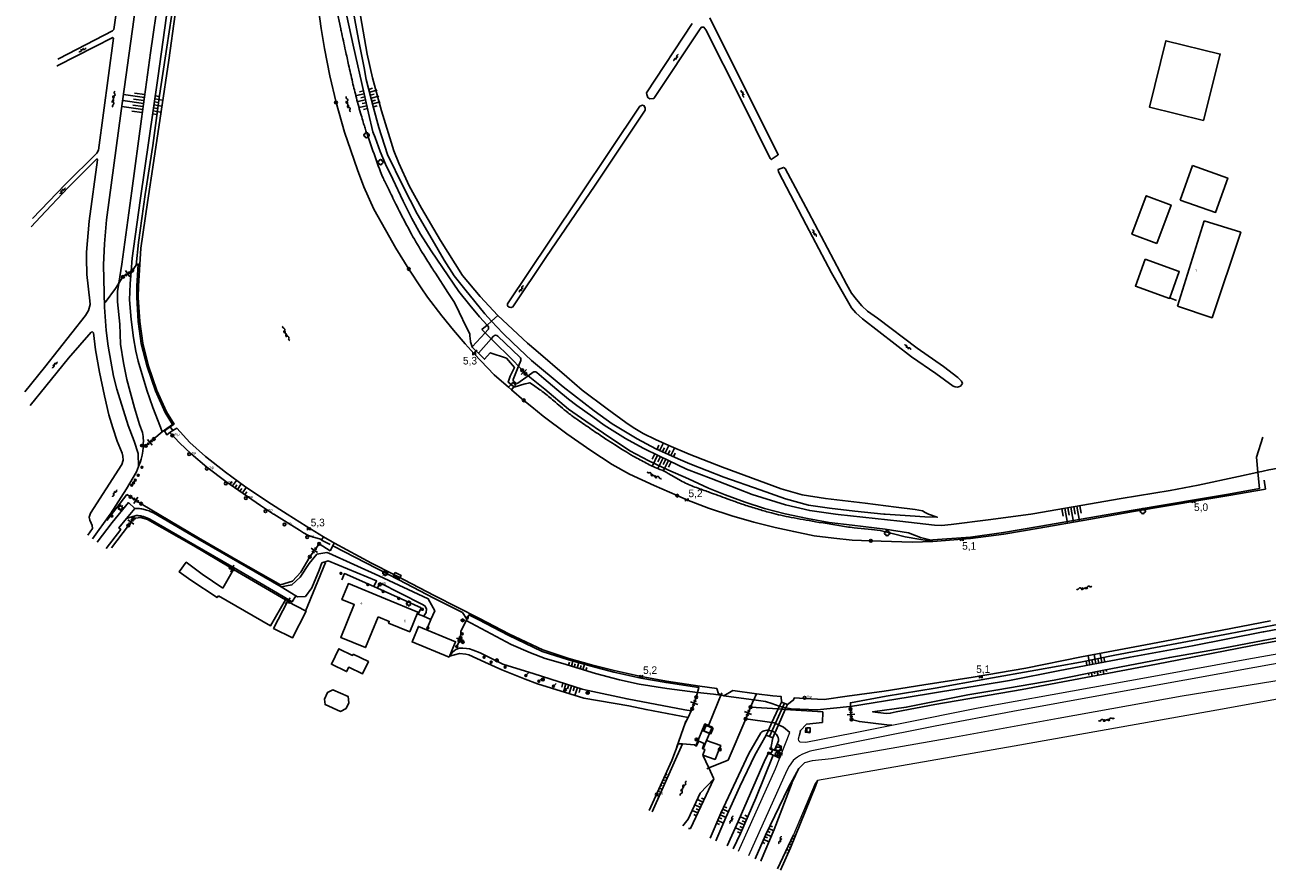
# Model space of a CAD drawing. Header units: millimetres. Extents: x 149344 to 154519, y 463794 to 476271.
# Tile 2 of 70: x 150591 to 151001, y 465882 to 466162. Entities that reach past the tile are written whole.
import ezdxf
from ezdxf.enums import TextEntityAlignment as Align

# ---------------------------------------------------------------- set-up
doc = ezdxf.new("R2010")
doc.units = ezdxf.units.MM
doc.header["$LTSCALE"] = 4
doc.layers.get('0').update_dxf_attribs({"color": 252, "linetype": 'CONTINUOUS'})
for name, color, linetype in [('Gebouw', 252, 'CONTINUOUS'), ('Huisnummer', 252, 'CONTINUOUS'), ('Kilometrering', 252, 'CONTINUOUS'), ('symbool talud', 252, 'CONTINUOUS'), ('symbool water', 252, 'CONTINUOUS'), ('Topografie', 252, 'CONTINUOUS')]:
    doc.layers.add(name, color=color, linetype=linetype)
doc.styles.add('ISO', font='ISO')
doc.styles.add('rtw_iso', font='iso-rtw.shx')

# ---------------------------------------------------------------- blocks, each defined once
blk = doc.blocks.new('talud')
for p, q in [((0, 0.75), (0.5, 0.75)), ((0, 0.5), (1, 0.5)), ((0, 0.25), (0.5, 0.25)), ((0, 0), (1, 0)), ((0, -0.25), (0.5, -0.25)), ((0, -0.5), (1, -0.5)), ((0, -0.75), (0.5, -0.75))]:
    blk.add_line(p, q)
blk = doc.blocks.new('DRHEK')
at = {"linetype": 'Continuous'}
for p, q in [((1.25, 0), (-1.25, 0)), ((-0.5, 0.7), (0.5, 0.7)), ((-0.5, -0.7), (0.5, -0.7))]:
    blk.add_line(p, q, dxfattribs=at)
blk = doc.blocks.new('water4')
at = {"linetype": 'Continuous'}
for centre, start, end in [((-0.01, 0.75), 129.7446, 230.2554), ((-0.32, 1.12), 309.7446, 50.2554), ((-0.32, 0.37), 309.7446, 50.2554), ((0.32, 0.01), 129.7446, 230.2554), ((0, 0.38), 309.7446, 50.2554), ((-0.01, -0.74), 129.7446, 230.2554), ((-0.32, -0.37), 309.7446, 50.2554), ((-0.32, -1.12), 309.7446, 50.2554), ((0, -0.37), 309.7446, 50.2554)]:
    blk.add_arc(centre, 0.244, start, end, dxfattribs=at)
blk = doc.blocks.new('struik')
at = {"linetype": 'Continuous'}
for centre, start, end in [((-0.44, 0), 91.0912, 268.9013), ((0, 0.44), 1.0233, 178.9632), ((0.44, 0), 271.6625, 88.3448), ((0, -0.45), 180.4729, 359.5406)]:
    blk.add_arc(centre, 0.45, start, end, dxfattribs=at)
blk = doc.blocks.new('water6')
at = {"linetype": 'Continuous'}
for centre, start, end in [((0.16, 1.47), 129.7446, 230.2554), ((-0.47, 2.22), 309.7446, 50.2554), ((-0.47, 0.72), 309.7446, 50.2554), ((0.49, 0), 129.7446, 230.2554), ((-0.14, 0.75), 309.7446, 50.2554), ((0.16, -1.51), 129.7446, 230.2554), ((-0.47, -0.76), 309.7446, 50.2554), ((-0.47, -2.26), 309.7446, 50.2554), ((-0.14, -0.75), 309.7446, 50.2554)]:
    blk.add_arc(centre, 0.488, start, end, dxfattribs=at)
blk = doc.blocks.new('paal')
for radius in [0.45, 0.2]:
    blk.add_circle((0, 0), radius)
blk = doc.blocks.new('lichtmast')
for p, q in [((-0.6, 0), (-1, 0)), ((-0.71, 0.71), (-0.42, 0.42)), ((0, 0.6), (0, 1)), ((0.42, 0.42), (0.71, 0.71)), ((0.6, 0), (1, 0)), ((-0.42, -0.42), (-0.71, -0.71)), ((0, -0.6), (0, -1)), ((0.42, -0.42), (0.71, -0.71))]:
    blk.add_line(p, q)
blk.add_circle((0, 0), 0.6)
blk = doc.blocks.new('peilbuis')
at = {"color": 0}
blk.add_circle((0, 0), 0.45, dxfattribs=at)
at = {"style": 'ISO'}
blk.add_attdef('PEILBUIS', (0.7, 0), '', height=0.9, dxfattribs=at)
blk = doc.blocks.new('kilometerpaal')
for p, q in [((-0.44, 0.44), (0.44, -0.44)), ((-0.44, -0.44), (-0.44, 0.44)), ((0.44, 0.44), (-0.44, -0.44)), ((0.44, -0.44), (0.44, 0.44))]:
    blk.add_line(p, q)
at = {"style": 'rtw_iso'}
blk.add_attdef('KILOMETERPAAL', (0.59, 0.87), '', height=2.5, dxfattribs=at)
blk = doc.blocks.new('meerpaal')
at = {"color": 0}
blk.add_circle((0, 0), 0.45, dxfattribs=at)
at = {"style": 'ISO'}
blk.add_attdef('MEERPAAL', (0.7, 0), '', height=0.9, dxfattribs=at)
blk = doc.blocks.new('schk')
for p, q in [((0.86, 0.56), (-0.86, 0.56)), ((-0.86, 0.56), (-0.86, -0.56)), ((0.86, -0.56), (0.86, 0.56)), ((-0.86, -0.56), (0.86, -0.56))]:
    blk.add_line(p, q)
at = {"linetype": 'Continuous', "style": 'ISO', "flags": 10}
blk.add_attdef('CAI', text='', height=0.8, dxfattribs=at).set_placement((0, 0.1), align=Align.MIDDLE_CENTER)
blk = doc.blocks.new('boom')
for radius in [0.315, 0.225, 0.135]:
    blk.add_circle((0, 0), radius)
blk = doc.blocks.new('vruchtboom')
blk.add_line((0, 0), (0.919239, 0.919239))
for radius in [0.315, 0.225, 0.135]:
    blk.add_circle((0, 0), radius)
blk = doc.blocks.new('afsluiter')
at = {"color": 0}
blk.add_circle((0, 0), 0.45, dxfattribs=at)
at = {"style": 'ISO'}
blk.add_attdef('AFSLUITER', (0.7, 0), '', height=0.9, dxfattribs=at)
blk = doc.blocks.new('grensbuis')
blk.add_line((-0.67, 0), (0.67, 0))
at = {"color": 0}
blk.add_circle((0, 0), 0.45, dxfattribs=at)

msp = doc.modelspace()

# ---------------------------------------------------------------- linework, layer by layer
at = {"layer": 'Gebouw'}
for points in [[(150980.4, 466129.98), (150985.86, 466151.9), (150967.93, 466156.3), (150962.47, 466134.38), (150980.4, 466129.98)], [(150976.73, 466115.06), (150988.35, 466110.94), (150984.35, 466099.58), (150972.7, 466103.68)], [(150972.7, 466103.68), (150976.73, 466115.06)], [(150964.99, 466089.32), (150956.74, 466092.47), (150961.47, 466105.09), (150969.66, 466102.01), (150964.99, 466089.32)], [(150980.55, 466096.82), (150971.76, 466068.64)], [(150971.76, 466068.64), (150983.2, 466064.82), (150992.63, 466093.05), (150980.55, 466096.82)], [(150969.22, 466071.4), (150969.16, 466071.22), (150957.86, 466075.27), (150961.04, 466084.15)], [(150961.04, 466084.15), (150961.14, 466084.11)], [(150961.14, 466084.11), (150972.34, 466080.1), (150969.22, 466071.4)], [(150656.59, 465975.54), (150649.78, 465980.11), (150644.49, 465984.1), (150642.22, 465980.88), (150645.97, 465978.17), (150654.68, 465972.39), (150655.13, 465973.03)], [(150655.13, 465973.03), (150672.29, 465963.05), (150677.32, 465971.69), (150660.16, 465981.68), (150656.59, 465975.54)], [(150707.86, 465966.06), (150703.68, 465955.89), (150695.52, 465959.24), (150699.98, 465970.08), (150695.88, 465971.77), (150698.04, 465977.02), (150710.3, 465971.98)], [(150677.89, 465971.09), (150684.08, 465967.93), (150679.55, 465959.07), (150673.36, 465962.23), (150677.89, 465971.09)], [(150710.3, 465971.98), (150720.93, 465967.61), (150718.27, 465961.14), (150711.29, 465964.01), (150711.52, 465964.56), (150707.86, 465966.06)], [(150731.3, 465952.72), (150719.08, 465957.78), (150721.18, 465962.86), (150733.4, 465957.8), (150733.09, 465957.05)], [(150699.61, 465953.69), (150704.64, 465951.25), (150702.68, 465947.2), (150698.15, 465949.39), (150697.45, 465947.96), (150692.44, 465950.39), (150694.92, 465955.51), (150699.43, 465953.32), (150699.61, 465953.69)], [(150733.09, 465957.05), (150731.3, 465952.72)], [(150697.32, 465935.75), (150698.21, 465937.7), (150697.98, 465939.71), (150692.95, 465941.98), (150691.16, 465941.11), (150690.14, 465938.84), (150690.34, 465937.09), (150695.39, 465934.8), (150697.32, 465935.75)], [(150818.48, 465929.26), (150817.71, 465927.42), (150815.41, 465928.38), (150816.18, 465930.22), (150818.48, 465929.26)], [(150849.39, 465928.01), (150850.54, 465928.03), (150850.52, 465929.39), (150849.36, 465929.37), (150849.39, 465928.01)]]:
    msp.add_lwpolyline(points, dxfattribs=at)
at = {"layer": 'Topografie'}
for p, q in [((150739.17, 466052.88), (150740.51, 466054.07)), ((150821.36, 465940.9), (150817, 465930.37))]:
    msp.add_line(p, q, dxfattribs=at)
for points in [[(150636.16, 466234.14), (150633.58, 466214.88), (150631.87, 466201.39), (150630.91, 466193.79), (150627.15, 466163.32), (150623.02, 466133.1), (150618.14, 466097.19), (150617.56, 466089.25), (150617.17, 466082.27), (150617.53, 466068.26), (150618.02, 466060.6), (150618.7, 466055.38), (150620.54, 466045.47), (150621.54, 466041.23), (150625.32, 466029.23), (150627.27, 466024.11), (150628.62, 466019.99), (150628.71, 466015.74)], [(150644.32, 466233.16), (150642.61, 466221.33), (150639.77, 466201.01), (150638.16, 466189.43), (150635.49, 466171.32), (150632.71, 466152.34), (150629.71, 466130.55), (150626.58, 466106.74), (150623.27, 466082.55), (150622.27, 466076.2)], [(150626.27, 466080.07), (150626.61, 466084.47), (150629.29, 466103.5), (150635.13, 466143.89), (150642.43, 466196.3), (150643.09, 466200.85), (150643.95, 466206.7), (150648.28, 466232.89)], [(150607.92, 466186.82), (150610.58, 466188.57), (150625.81, 466198.6), (150625.99, 466197.92), (150620.64, 466160.01), (150620.2, 466159.51), (150602.53, 466150.44), (150602.1, 466150.17)], [(150743.81, 466062.39), (150741.27, 466065.09), (150738.08, 466068.93), (150734.48, 466073.46), (150729.14, 466081.37), (150725.38, 466086.88), (150721.83, 466092.47), (150718.98, 466097.61), (150716.1, 466103.35), (150712.69, 466110.59), (150710.27, 466115.56), (150708.49, 466119.71), (150706.9, 466124.33), (150706.16, 466126.2), (150704.63, 466132.35), (150703.2, 466138.75), (150699.65, 466154.85), (150696.73, 466167.97)], [(150699, 466169.76), (150701.42, 466156.66), (150703.24, 466147.31), (150703.88, 466143.53), (150706.38, 466134.11), (150708.08, 466127.69), (150710.93, 466118.67), (150716.15, 466108.13), (150720.77, 466099.17), (150725.69, 466090.69), (150729.65, 466083.83), (150732.98, 466078.69), (150736.45, 466074.25), (150743.04, 466066.1), (150745.28, 466063.71)], [(150811.56, 466161.96), (150796.48, 466139.06), (150796.56, 466138.58), (150796.89, 466137.51), (150797.57, 466137.14), (150798.85, 466137.27), (150814.14, 466160.19), (150814.59, 466160.72), (150814.94, 466160.82), (150815.39, 466160.72), (150816.09, 466159.85), (150827.58, 466137.03), (150837.28, 466117.44), (150837.63, 466117.02), (150839.97, 466118.65), (150827.75, 466143.12), (150818.84, 466160.89), (150817.32, 466163.84)], [(150601.73, 466147.86), (150602.09, 466148.06), (150620.26, 466157.36), (150620.46, 466157.16), (150615.58, 466120.15), (150614.94, 466119.12), (150604.48, 466108.81), (150593.75, 466097.59)], [(150796.03, 466133.98), (150795.99, 466133.33), (150779.25, 466108.27), (150763.46, 466085.02), (150752.38, 466068.47), (150751.73, 466068.17), (150751.11, 466068.32), (150750.61, 466068.74), (150750.55, 466069.19), (150750.58, 466069.41), (150764.63, 466090.4), (150794.28, 466134.69), (150795.13, 466134.97), (150795.7, 466134.75), (150796.03, 466133.98)], [(150591.22, 466040.3), (150597.67, 466048.39), (150611.24, 466065.6), (150612.24, 466067.18), (150612.83, 466069.16), (150612.72, 466070.39), (150611.65, 466079.06), (150611.55, 466084.47), (150611.52, 466086.49), (150612.45, 466096.76), (150615.25, 466116.99), (150615.02, 466117.29), (150605.54, 466107.86), (150596.38, 466098.11), (150593.32, 466094.83)], [(150900.83, 466043.1), (150900.51, 466043.83), (150899.25, 466045.12), (150894.48, 466048.73), (150885.85, 466054.72), (150872.67, 466064.64), (150869.41, 466067.02), (150867.5, 466068.77), (150865.74, 466070.81), (150864.18, 466072.9), (150862.49, 466075.95), (150849.89, 466099.71), (150842.22, 466114.06), (150841.72, 466114.48), (150839.9, 466113.72), (150840, 466113.05), (150849.21, 466095.48), (150857.59, 466079.65), (150864.1, 466068.07), (150865.56, 466066.43), (150867.8, 466064.44), (150883.99, 466051.91), (150891.97, 466046.36), (150897.74, 466042.26), (150898.34, 466042.02), (150899.17, 466041.92), (150900.11, 466042.17), (150900.83, 466043.1)], [(150623.62, 466078.3), (150626.27, 466080.07)], [(150636.6, 466027.1), (150636.01, 466028.66), (150633.45, 466035.13), (150631.47, 466040.85), (150628.65, 466050.47), (150627.81, 466053.79), (150627.06, 466058.14), (150626.28, 466064.27), (150625.8, 466070.78), (150625.95, 466076.03), (150626.27, 466080.07)], [(150626.27, 466080.07), (150626.7, 466080.36)], [(150622.27, 466076.2), (150621.83, 466073.43), (150621.83, 466070.08), (150622.61, 466062.68), (150622.84, 466056.05), (150623.77, 466049.92), (150624.93, 466044.37), (150627.37, 466035.05), (150629.05, 466029.6), (150630.04, 466026.93), (150630.27, 466025.58), (150630.33, 466025.02), (150630.38, 466024.27), (150630.3, 466023.04), (150630.28, 466022.57)], [(150969.22, 466071.4), (150971.4, 466070.48)], [(150745.28, 466063.71), (150749.05, 466059.7), (150752.36, 466056.56), (150758.47, 466050.73), (150768.99, 466042), (150779.23, 466034.1), (150785.13, 466029.82), (150793.38, 466024.86), (150799.58, 466021.58), (150806.87, 466018.19), (150810.8, 466016.56), (150821.95, 466012.21), (150833.95, 466007.97), (150842.3, 466005), (150849.93, 466002.97), (150856.87, 466001.9), (150865.25, 466000.99), (150874.86, 466000), (150875.23, 465999.96), (150883.54, 465999.45), (150888.32, 465999.1), (150892.45, 465998.91), (150889.61, 465999.96), (150889.53, 466000), (150888.51, 466000.55), (150887.56, 466001.07), (150885.15, 466001.54), (150878.87, 466002.23), (150868.69, 466003.63), (150855.6, 466005.12), (150847.87, 466006.38), (150840.88, 466008.33), (150821.56, 466015.49), (150810.49, 466019.81), (150803.8, 466022.63), (150799.41, 466024.59), (150795.4, 466026.62), (150792.11, 466028.55), (150789.68, 466030.17), (150783.43, 466034.69), (150775.27, 466040.93), (150770.2, 466045.34), (150759.88, 466054.12), (150757.18, 466056.46), (150747.4, 466065.61)], [(150593.01, 466035.86), (150598.18, 466042.21), (150605.58, 466051.51), (150613.12, 466060.1), (150613.57, 466060.16), (150613.87, 466059.83), (150614.55, 466054.18), (150615.86, 466046.83), (150617.47, 466039.05), (150618.98, 466032.78), (150620.27, 466028.51), (150621.7, 466024.11), (150623.32, 466020.09), (150623.6, 466019.11), (150623.7, 466017.74), (150623.29, 466016.39), (150612.88, 466000.25), (150612.8, 466000), (150612.46, 465998.91), (150612.62, 465997.97), (150613.08, 465997.02), (150613.49, 465996.22), (150613.58, 465995.25), (150611.96, 465993.04)], [(150738.9, 466055.25), (150743.18, 466059.84)], [(150740.95, 466053.11), (150745.2, 466057.86)], [(150740.95, 466053.11), (150739.98, 466054.05), (150738.99, 466054.95), (150738.9, 466055.25)], [(150751.75, 466042.77), (150750.83, 466043.49), (150751.47, 466045.54), (150752.85, 466048.41), (150750.19, 466051.42), (150744.88, 466053.24), (150742.99, 466051.12), (150740.95, 466053.11)], [(150756.5, 466046.32), (150755.38, 466047.48)], [(150751.75, 466042.77), (150750.91, 466041.84)], [(150752.7, 466042.01), (150753.29, 466042.7), (150752.38, 466043.46), (150751.75, 466042.77)], [(150752.7, 466042.01), (150751.75, 466042.77)], [(150751.86, 466041.04), (150752.7, 466042.01)], [(150639.25, 466028.78), (150637.38, 466027.42), (150638.07, 466026.18), (150639.13, 466026.88)], [(150639.13, 466026.88), (150640.1, 466027.53)], [(150640.1, 466027.53), (150639.25, 466028.78)], [(150631.17, 466022.5), (150633.8, 466024.78)], [(150689.28, 465991.59), (150685.7, 465992.55), (150684.7, 465993.01), (150683.22, 465993.75), (150681.86, 465994.69), (150673.38, 465999.94), (150673.3, 466000), (150669.02, 466002.87), (150657.6, 466010.7), (150651.27, 466015.52), (150646.18, 466019.85), (150642.33, 466023.46), (150639.13, 466026.88)], [(150630.28, 466022.57), (150630.23, 466021.84), (150630.18, 466020.77), (150629.91, 466019.41), (150629.58, 466018.16), (150629.41, 466017.34), (150628.71, 466015.74)], [(150628.71, 466015.74), (150628.1, 466013.96), (150624.75, 466008.31), (150619.48, 466000.11), (150619.4, 466000), (150613.6, 465991.84)], [(150998.32, 466013.78), (150999.61, 466014.01), (151000, 466014.11), (151001.95, 466014.61), (151014.02, 466016.67), (151017.78, 466017.42), (151017.89, 466017.44), (151023.09, 466018.29), (151024.64, 466018.42)], [(150615.08, 465990.76), (150620.06, 465997.16), (150625.46, 466003.8), (150627.51, 466001.85)], [(150629.61, 466003.42), (150626.08, 466005.72)], [(150618.04, 465988.58), (150622.86, 465994.91), (150622.25, 465995.42), (150624.75, 465998.49)], [(150627.51, 466001.85), (150624.75, 465998.49)], [(150625.39, 465996.24), (150627.06, 465998.53)], [(150692.03, 465989.92), (150689.15, 465991.35), (150689.28, 465991.59)], [(150689.28, 465991.59), (150689.77, 465992.52)], [(150688.36, 465990.12), (150685.27, 465985.87)], [(150693.14, 465989.37), (150703.76, 465983.87), (150714.73, 465978.23), (150726.3, 465972.27), (150735.69, 465967.45), (150737.13, 465965.23)], [(150660.28, 465981.7), (150659.18, 465982.2)], [(150683.88, 465967.89), (150690.53, 465983.95)], [(150695.84, 465978.31), (150696.73, 465980.34), (150706.47, 465976.04)], [(150713.08, 465979.99), (150712.88, 465979.62), (150714.85, 465978.63), (150715.03, 465978.99)], [(150713.46, 465980.73), (150713.08, 465979.99)], [(150715.03, 465978.99), (150715.41, 465979.75), (150713.46, 465980.73)], [(150675.79, 465975.91), (150680.69, 465972.96)], [(150706.47, 465976.04), (150707.6, 465975.57)], [(150707.6, 465975.57), (150722.01, 465968.99), (150721.11, 465966.98), (150722.88, 465966.22)], [(150678.44, 465971.03), (150677.67, 465971.63)], [(150722.88, 465966.22), (150725.26, 465965.19)], [(150725.26, 465965.19), (150724.24, 465962.75)], [(150736.93, 465964.82), (150736.76, 465964.91)], [(150813.33, 465941.1), (150803.13, 465942.34), (150794.06, 465943.78), (150787.49, 465945.26), (150779.62, 465947.31), (150768.86, 465950.66), (150763.04, 465952.28), (150758.15, 465954.21), (150751.74, 465956.88), (150736.93, 465964.82)], [(151020.37, 465964.96), (151000.24, 465961.09), (151000, 465961.05), (150976.68, 465956.46), (150956.09, 465952.76), (150932.95, 465948.28), (150916.3, 465945.04), (150882.81, 465939.53), (150863.82, 465936.44)], [(151025.74, 465962), (151000, 465957.29), (150999.99, 465957.29), (150983.59, 465954.08), (150964.79, 465950.39), (150943.24, 465946.33), (150920.45, 465942.08), (150891.64, 465937.07), (150878.93, 465934.69), (150876.93, 465934.2), (150875.58, 465934.18), (150871.08, 465934.72), (150882.24, 465936.2), (150902.56, 465940.25), (150912.5, 465941.9), (150931.02, 465945.18), (150946.88, 465948.32), (150969.19, 465952.64), (150986.8, 465955.66), (151000, 465958.23), (151000.03, 465958.24), (151027.27, 465963.32)], [(150735.05, 465959.1), (150734.71, 465958.15)], [(150810.18, 465932.83), (150807.92, 465933.22), (150796.32, 465935.41), (150790.6, 465936.61), (150775.8, 465939.14), (150760.49, 465943.95), (150756.43, 465945.44), (150748.7, 465948.52), (150743.12, 465951.06), (150737.8, 465953.46), (150736.77, 465953.69), (150734.69, 465953.9), (150731.43, 465953.03), (150732.43, 465954.36), (150733.5, 465955.27), (150734.67, 465955.71), (150735.77, 465955.75), (150737.05, 465955.61), (150738.03, 465955.47), (150739.23, 465955.08), (150741.5, 465954.17), (150749.01, 465950.46), (150759.35, 465947.18), (150775.24, 465942.22), (150777.23, 465941.69), (150790.03, 465938.96), (150809.14, 465935.31), (150811.21, 465934.99)], [(150821.72, 465940.03), (150818.55, 465940.46), (150813.33, 465941.1)], [(150811.52, 465935.64), (150812.9, 465939.49)], [(150831.84, 465938.63), (150827.72, 465939.22), (150821.97, 465940)], [(150840.39, 465936.54), (150840.3, 465936.57), (150837.86, 465937.4), (150835.73, 465938.08), (150831.84, 465938.63)], [(150837.05, 465926.51), (150842, 465937.5)], [(150841.03, 465937.92), (150840.39, 465936.54)], [(150842.98, 465937.09), (150841.03, 465937.92)], [(150842.49, 465935.97), (150842.98, 465937.09)], [(150830.81, 465936.25), (150829.2, 465932.33)], [(150839.97, 465935.65), (150830.81, 465936.25)], [(150839.97, 465935.65), (150837.89, 465931.15)], [(150840.39, 465936.54), (150839.97, 465935.65)], [(150842.28, 465935.5), (150839.97, 465935.65)], [(150840.05, 465930.38), (150842.28, 465935.5)], [(150842.49, 465935.97), (150842.25, 465936.01), (150840.39, 465936.54)], [(150842.28, 465935.5), (150842.49, 465935.97)], [(150846.96, 465926.94), (150847.3, 465928.52), (150849.3, 465930.56), (150854.56, 465931.21), (150854.64, 465934.68), (150842.28, 465935.5)], [(150863.82, 465936.44), (150863.56, 465936.39), (150852.79, 465935.36), (150844.23, 465935.66), (150842.49, 465935.97)], [(150863.83, 465935.55), (150864.17, 465932.11)], [(150812.8, 465923.48), (150815.75, 465930.69), (150818.17, 465929.67), (150816.31, 465925.23)], [(150817.23, 465927.55), (150814.93, 465928.54), (150815.69, 465930.42), (150817.99, 465929.44), (150817.23, 465927.55)], [(150837.89, 465931.15), (150829.2, 465932.33)], [(150837.89, 465931.15), (150836.7, 465928.59)], [(150840.05, 465930.38), (150838.61, 465931.05), (150837.89, 465931.15)], [(150838.87, 465927.69), (150840.05, 465930.38)], [(150843.81, 465927.86), (150841.64, 465929.63), (150840.05, 465930.38)], [(150849.05, 465929.4), (150850.54, 465929.28), (150850.41, 465927.79), (150848.92, 465927.92), (150849.05, 465929.4)], [(150815.18, 465922.51), (150814.94, 465922.61), (150815.55, 465924.19), (150813.69, 465925.03), (150813, 465923.41), (150812.8, 465923.48)], [(150816.31, 465925.23), (150820.98, 465923.56), (150820.34, 465921.99), (150819.09, 465918.95), (150815.02, 465920.41)], [(150816.31, 465925.23), (150815.18, 465922.51)], [(150819.36, 465892.08), (150822.66, 465899.84), (150827.25, 465910.01), (150832.22, 465920.32), (150835.94, 465926.97)], [(150836.7, 465928.59), (150835.94, 465926.97)], [(150835.94, 465926.97), (150838.16, 465926.05)], [(150838.16, 465926.05), (150837.58, 465923.21), (150837.5, 465922.82)], [(150838.16, 465926.05), (150838.87, 465927.69)], [(150797.37, 465902.07), (150804.85, 465918.63), (150806.95, 465924.13)], [(150798.3, 465901.65), (150808.39, 465924.08)], [(150808.39, 465924.08), (150806.95, 465924.13)], [(150812.8, 465923.48), (150812.29, 465923.81), (150808.39, 465924.08)], [(150815.02, 465920.41), (150815.7, 465922.29), (150815.18, 465922.51)], [(150836.64, 465920.78), (150835.69, 465918.94), (150830.77, 465907.78), (150826.73, 465898.47), (150823.1, 465890.38)], [(150837.35, 465922.91), (150837.17, 465922.45), (150837.34, 465922.34), (150837.37, 465922.48), (150837.44, 465922.44), (150837.42, 465922.33), (150838.05, 465921.99), (150837.57, 465921.02), (150836.91, 465921.25), (150836.84, 465921.12), (150836.74, 465921.19), (150836.81, 465921.29), (150836.65, 465921.36), (150836.42, 465920.91), (150836.64, 465920.78)], [(150836.64, 465920.78), (150836.85, 465920.71), (150836.99, 465920.93), (150838.24, 465920.32)], [(150837.5, 465922.82), (150837.35, 465922.91)], [(150838.68, 465922.03), (150837.71, 465922.47), (150837.8, 465922.7), (150837.5, 465922.82)], [(150838.24, 465920.32), (150839.45, 465919.79), (150840.34, 465919.38), (150841.05, 465920.89), (150840.14, 465921.33)], [(150839.59, 465923.96), (150838.68, 465922.03)], [(150840.14, 465921.33), (150839.51, 465921.64), (150838.68, 465922.03)], [(150840.14, 465921.33), (150841.01, 465923.27), (150839.59, 465923.96)], [(150817.04, 465916.14), (150815.02, 465920.41)], [(150838.24, 465920.32), (150832.59, 465906.12), (150827.45, 465894.53), (150825.09, 465889.48)], [(150808.41, 465897.05), (150810.19, 465899.25), (150814.23, 465907.84), (150818.74, 465912.53)], [(150818.74, 465912.53), (150810.96, 465896.2), (150810.35, 465896.17)], [(150818.74, 465912.53), (150817.04, 465916.14)], [(150846.77, 465915.97), (150843.34, 465909.69), (150835.77, 465893.93), (150832.37, 465886.17)], [(150844.6, 465911.33), (150838.61, 465895.84), (150834.3, 465885.68), (150834.16, 465885.36)], [(150840.68, 465882.4), (150843.97, 465889.8), (150852.21, 465910.08), (150852.92, 465912.03), (150852.92, 465912.03)], [(150839.67, 465882.86), (150845, 465894.03)]]:
    msp.add_lwpolyline(points, dxfattribs=at)
at = {"layer": 'Topografie', "flags": 128}
for points in [[(150649.61, 466232.92), (150647.28, 466216.74), (150644.87, 466200.76), (150644.15, 466196.01), (150641.14, 466174.5), (150638.09, 466154.21), (150635.69, 466138.26), (150633.45, 466121.66), (150630.95, 466105.55), (150628.7, 466089.64), (150628, 466082.14)], [(150639.25, 466028.78), (150640.5, 466029.69), (150637.97, 466033.78), (150634.78, 466040.83), (150632.04, 466048.88), (150630.14, 466056.42), (150629.15, 466063.6), (150628.64, 466071.53), (150628.72, 466075.23), (150629.52, 466087.84), (150631.76, 466102.89), (150633.8, 466116.74), (150636.17, 466132.95), (150638.79, 466149.91), (150640.87, 466165.01)], [(150750.91, 466041.84), (150746.14, 466046), (150739.55, 466052.86), (150736.58, 466056.18), (150732.69, 466060.71), (150728.86, 466065.48), (150724.18, 466071.64), (150722.02, 466074.71), (150717.99, 466080.91), (150713.75, 466087.82), (150710.27, 466093.86), (150706.49, 466100.71), (150703.14, 466108), (150701.04, 466113.65), (150698.79, 466120.05), (150696.75, 466126.14), (150693.95, 466135.92), (150691.89, 466144.68), (150690.13, 466153.69), (150689.01, 466160.32), (150688.29, 466165.96)], [(150702, 466164.48), (150704.29, 466151.85), (150706.05, 466144.04), (150709, 466133.14), (150713.04, 466119.95), (150714.72, 466115.82), (150718.14, 466108.4), (150722.16, 466101.01), (150728.4, 466090.34), (150735.72, 466078.78), (150741.51, 466071.87), (150747.4, 466065.61)], [(150628, 466082.14), (150626.7, 466080.36)], [(150636.6, 466027.1), (150637.28, 466027.66), (150640.01, 466029.53), (150637.53, 466033.54), (150634.32, 466040.64), (150631.56, 466048.74), (150629.65, 466056.33), (150628.65, 466063.55), (150628.14, 466071.52), (150628.22, 466075.26), (150628.68, 466082.54), (150628, 466082.14)], [(150622.27, 466076.2), (150623.62, 466078.3)], [(150617.73, 466069.89), (150621.18, 466074.49), (150622.27, 466076.2)], [(150747.4, 466065.61), (150745.28, 466063.71)], [(150743.81, 466062.39), (150742.13, 466060.88), (150743.18, 466059.84)], [(150745.28, 466063.71), (150743.81, 466062.39)], [(150743.18, 466059.84), (150745.2, 466057.86)], [(150745.2, 466057.86), (150752.59, 466050.57), (150754.17, 466048.81)], [(150754.17, 466048.81), (150755.38, 466047.48)], [(150756.5, 466046.32), (150757.37, 466045.64)], [(150757.37, 466045.64), (150762.91, 466041.27), (150770.76, 466034.67), (150776.46, 466030.65), (150782.21, 466026.66), (150790.95, 466020.9), (150797.18, 466017.6), (150803.53, 466014.6), (150810.28, 466011.59), (150816.91, 466008.56), (150822.42, 466006.29), (150829, 466003.95), (150835.42, 466001.84), (150842.24, 466000.01), (150849.59, 465998.47), (150856.76, 465997.24), (150864.35, 465996.31), (150875.29, 465994.96), (150882.94, 465993.79), (150886.94, 465992.23), (150890.44, 465991.41), (150890.98, 465991.43), (150903.43, 465992.37), (150914.37, 465993.9), (150925.97, 465995.84), (150942.44, 465998.7), (150957.16, 466001.27), (150979.38, 466005.03), (150988.6, 466006.56), (150998.84, 466008.4), (150998.32, 466013.78)], [(150751.86, 466041.04), (150750.91, 466041.84)], [(150891.01, 465990.93), (150884.16, 465990.74), (150870.51, 465991.17), (150864.37, 465991.33), (150858.35, 465992.03), (150851.77, 465992.85), (150845.05, 465994.19), (150838.99, 465995.52), (150831.93, 465997.28), (150824.65, 465999.44), (150816.98, 466001.97), (150809.73, 466004.7), (150806.63, 466006.07), (150798.98, 466009.37), (150790.87, 466013.16), (150785.15, 466016.39), (150778.03, 466020.95), (150770.17, 466026.49), (150762.29, 466032.3), (150758.61, 466035.38), (150755.96, 466037.54), (150751.86, 466041.04)], [(150689.77, 465992.52), (150684.15, 465996.02), (150677.82, 465999.97), (150671.42, 466004.04), (150663.74, 466009.22), (150657.46, 466013.85), (150650.88, 466019.01), (150645.7, 466023.65), (150641.41, 466028.32), (150640.1, 466027.53)], [(150633.8, 466024.78), (150636.6, 466027.1)], [(150998.32, 466013.78), (150997.84, 466018.8), (150999.94, 466025.4)], [(150629.77, 466022.6), (150630.28, 466022.57)], [(150630.28, 466022.57), (150631.17, 466022.5)], [(151000.38, 466011.13), (151000.79, 466008.25), (150988.68, 466006.07), (150979.46, 466004.54), (150957.24, 466000.78), (150942.53, 465998.2), (150926.05, 465995.35), (150914.45, 465993.4), (150903.48, 465991.88), (150891.01, 465990.93)], [(150624.86, 466006.42), (150618.26, 465997.89)], [(150626.08, 466005.72), (150624.86, 466006.42)], [(150685.27, 465985.87), (150682.32, 465980.79), (150679.6, 465977.87), (150675.59, 465976.58), (150661.6, 465984.57), (150648.54, 465992.12), (150629.61, 466003.42)], [(150627.06, 465998.53), (150629.44, 465998.89), (150631.75, 465998.15), (150647.06, 465989.45), (150659.18, 465982.2)], [(150619.88, 465988.86), (150625.39, 465996.24)], [(150713.08, 465979.99), (150705.68, 465983.81), (150693.42, 465990.38), (150692.67, 465990.84), (150689.77, 465992.52)], [(150675.79, 465975.91), (150679.41, 465976.61), (150682.12, 465979.13), (150685.06, 465983.7), (150687.63, 465986.7), (150690.87, 465987.27), (150691.63, 465987.1), (150708.08, 465979.64), (150724.43, 465972.01), (150726.57, 465968.04), (150725.26, 465965.19)], [(150691.98, 465987.83), (150688.36, 465990.12)], [(150693.23, 465990.16), (150691.98, 465987.83)], [(150680.69, 465972.96), (150681.25, 465972.66), (150683.86, 465972.73), (150685.96, 465975.66), (150688.38, 465981.41), (150689.3, 465983.84), (150691.38, 465984.55), (150707.32, 465977.89), (150706.47, 465976.04)], [(150715.03, 465978.99), (150713.08, 465979.99)], [(150821.72, 465940.03), (150820.21, 465940.62), (150819.65, 465942.38), (150814.03, 465943.13), (150803.02, 465944.83), (150794.73, 465946.33), (150785.78, 465948.28), (150778.31, 465950.19), (150770.84, 465952.34), (150762.19, 465955.1), (150751.03, 465960.44), (150741.36, 465965.45), (150726.6, 465973.02), (150716.26, 465978.35), (150715.03, 465978.99)], [(150722.88, 465966.22), (150723.02, 465966.51), (150723.72, 465967.47), (150723.78, 465968.65), (150723.23, 465969.63), (150722.27, 465970.18), (150708.45, 465977.27), (150707.6, 465975.57)], [(150813.33, 465941.1), (150813.74, 465942.67), (150802.93, 465944.34), (150794.64, 465945.84), (150785.67, 465947.79), (150778.18, 465949.71), (150770.69, 465951.86), (150762, 465954.64), (150750.8, 465959.99), (150741.14, 465965.01), (150737.85, 465966.69), (150737.13, 465965.23)], [(150736.93, 465964.82), (150735.19, 465961.17), (150735.05, 465959.1)], [(150737.13, 465965.23), (150736.93, 465964.82)], [(151002.44, 465964.68), (150983.08, 465960.95), (150962.98, 465957.19), (150940.12, 465952.85), (150921.65, 465949.13), (150904.28, 465946.08), (150888.07, 465943.57), (150874.97, 465941.47), (150862.72, 465939.81), (150855.08, 465938.75), (150848.64, 465939.03), (150845.35, 465939.32), (150844.93, 465938.52), (150842.98, 465937.09)], [(151007.68, 465964.08), (150989.15, 465960.53), (150966.26, 465956.21), (150951.09, 465953.38), (150939.72, 465951.11), (150924.99, 465948.41), (150908.8, 465945.53), (150891.71, 465942.49), (150875.6, 465939.87), (150863.8, 465937.66), (150863.82, 465936.44)], [(150734.71, 465958.15), (150733.82, 465956.24)], [(150812.9, 465939.49), (150813.33, 465941.1)], [(150832.76, 465940.59), (150824.92, 465941.7), (150821.97, 465940)], [(150821.97, 465940), (150821.9, 465939.96), (150821.72, 465940.03)], [(150830.81, 465936.25), (150831.82, 465938.58), (150831.84, 465938.63)], [(150831.84, 465938.63), (150832.61, 465940.43), (150832.76, 465940.59)], [(150841.03, 465937.92), (150840.94, 465939.73), (150838.18, 465939.93), (150832.76, 465940.59)], [(150806.44, 465923.11), (150809.25, 465930.89), (150810.18, 465932.83)], [(150810.18, 465932.83), (150811.21, 465934.99)], [(150811.21, 465934.99), (150811.52, 465935.64)], [(150863.82, 465936.44), (150863.83, 465935.55)], [(150809.35, 465931.42), (150809.08, 465931.46)], [(150829.2, 465932.33), (150823.38, 465918.69), (150817.04, 465916.14)], [(150877.43, 465930.24), (150875.79, 465930.43), (150866.74, 465931.47), (150864.17, 465932.11)], [(150817.04, 465916.14), (150816.4, 465915.88)]]:
    msp.add_lwpolyline(points, dxfattribs=at)
at = {"layer": 'Topografie'}
for points in [[(150738.9, 466055.25, -0.016937), (150738.5, 466056.48, -0.026769), (150738.32, 466057.28, -0.037921), (150738.15, 466059.09, 0.108974), (150737.99, 466059.71), (150736.96, 466061.83), (150734.6, 466066.67), (150733.04, 466069.86), (150730.9, 466073.13), (150726.75, 466079.49, -0.004091), (150725.57, 466081.33, -0.001799), (150722.93, 466085.54, -0.012001), (150718.87, 466092.46, -0.011157), (150714.84, 466100.1, -0.000573), (150713.39, 466103.03, -0.000668), (150712.14, 466105.54, -0.001274), (150710.37, 466109.17, -0.002863), (150709.59, 466110.79, -0.020416), (150708.64, 466113.04, -0.005962), (150705.8, 466120.88, -0.001532), (150703.96, 466126.19, -0.005114), (150703.44, 466127.79, -0.003708), (150702.94, 466129.38, -0.002533), (150702.25, 466131.71, -0.007155), (150700.67, 466137.43, -0.007912), (150699.39, 466142.64, -0.001123), (150698.12, 466148.31, -0.001363), (150697.09, 466152.99, -0.000102), (150695.66, 466159.54, -0.000967), (150695.52, 466160.23), (150694.1, 466166.88)], [(150743.18, 466059.84), (150744.05, 466060.77, 0.395111), (150744.05, 466062.14), (150743.81, 466062.39)], [(150745.2, 466057.86), (150745.94, 466058.68, -0.423011), (150747.37, 466058.74), (150754.68, 466051.81, -0.30529), (150754.92, 466050.72), (150754.17, 466048.81)], [(150754.17, 466048.81), (150752.46, 466044.44, 0.303692), (150752.58, 466043.9), (150753.29, 466043.21, 0.361442), (150753.93, 466043.17), (150757.37, 466045.64)], [(150757.37, 466045.64), (150758.99, 466046.8, -0.347952), (150760.23, 466046.74), (150762.58, 466044.7), (150766.8, 466041.07), (150770.66, 466037.98), (150773.5, 466035.79), (150778.77, 466032.09), (150782.43, 466029.36), (150789.51, 466024.96), (150795.35, 466021.79), (150800.76, 466019.06), (150809.66, 466014.8), (150817.83, 466011.74), (150831.39, 466006.5), (150842.38, 466003), (150850.37, 466001.11), (150858.9, 466000), (150859.78, 465999.89), (150880.06, 465997.64), (150891.52, 465996.3), (150893.9, 465996.22), (150897.02, 465996.55), (150909.24, 465998.07), (150923.31, 466000), (150924, 466000.09), (150953.21, 466005.08), (150969.4, 466007.81), (150978.6, 466009.55), (150991.89, 466012.4), (150997.91, 466013.71), (150998.32, 466013.78)], [(150891.01, 465990.93), (150889.15, 465991.25), (150886.32, 465991.74), (150881.9, 465992.51), (150877.99, 465993.46), (150873.58, 465994.53), (150870.72, 465994.84), (150865.01, 465995.46, -0.011808), (150862.5, 465995.8, -0.00287), (150852.21, 465997.47, -0.004222), (150844.24, 465998.88, -0.009848), (150840.85, 465999.58, -0.009614), (150837.72, 466000.36, -0.007332), (150833.65, 466001.51, -0.003425), (150829.25, 466002.86, -0.00943), (150827.67, 466003.39, -0.002234), (150823.79, 466004.79, 0.001466), (150817.89, 466006.94, 0.000675), (150816, 466007.62, -0.000635), (150813.99, 466008.34, -0.015847), (150809.85, 466009.98, -0.028864), (150807.67, 466011.07), (150805.64, 466012.24), (150803.61, 466013.42, 0.038067), (150800.88, 466014.73, -0.02634), (150796.9, 466016.53, -0.00754), (150792.76, 466018.75, -0.010855), (150789.93, 466020.4, -0.003724), (150785.91, 466022.92, -0.00524), (150783.08, 466024.75, -0.00093), (150781.14, 466026.05, -0.000794), (150778.86, 466027.58, -0.003338), (150774.31, 466030.7, -0.006625), (150772.05, 466032.31, -0.009282), (150770.61, 466033.41, -0.005107), (150768.05, 466035.49, -0.009779), (150765.86, 466037.37, 0.012503), (150764.13, 466038.84, 0.006211), (150762.28, 466040.31, 0.011945), (150761.28, 466041.03), (150759.12, 466042.54), (150757.93, 466043.37), (150757.5, 466043.25), (150756.39, 466042.94), (150755.24, 466042.61), (150754.15, 466042.31), (150752.8, 466041.93, -0.242016), (150752.79, 466041.93, -0.017913), (150752.7, 466042.01)], [(150680.69, 465972.96), (150679.49, 465971.04), (150674.61, 465973.87), (150660.34, 465982.19), (150647.34, 465989.68), (150632.53, 465998.3, 0.029351), (150631.48, 465998.79, 0.029351), (150630.38, 465999.16, 0.031486), (150629.16, 465999.41, 0.031486), (150627.92, 465999.5), (150624.75, 465998.49)], [(150627.51, 466001.85, -0.032311), (150629.08, 466001.79, -0.032311), (150630.63, 466001.53, -0.033914), (150632.21, 466001.04, -0.033914), (150633.7, 466000.34), (150648.36, 465991.81), (150661.5, 465984.25), (150675.79, 465975.91)], [(150836.7, 465928.59, 0.064975), (150835.77, 465928.53, 0.123917), (150834.18, 465927.77), (150830.21, 465920.97), (150820.95, 465901.26), (150817.45, 465892.95)], [(150838.87, 465927.69, 0.108499), (150837.52, 465928.45, 0.058472), (150836.7, 465928.59)], [(150839.59, 465923.96), (150840.09, 465925.06, 0.15894), (150839.36, 465927.17, 0.049586), (150838.87, 465927.69)]]:
    msp.add_lwpolyline(points, format="xyb", dxfattribs=at)
at = {"layer": 'Topografie', "lineweight": 0}
for points in [[(151016.98, 465955.94), (150994.64, 465951.91), (150962.79, 465946.15), (150930.43, 465940.29), (150906.01, 465935.84), (150880.17, 465930.77), (150864.83, 465927.68), (150849.05, 465924.59), (150847.2, 465924.71), (150846.75, 465925.12), (150846.68, 465925.8), (150846.96, 465926.94)], [(151063.31, 465941.29), (151062.02, 465949.49), (151065.68, 465949.15), (151071.74, 465949.44), (151072.77, 465949.91), (151072.57, 465954.44), (151071.44, 465955.18), (151055.45, 465953.96), (151029.73, 465949.33), (151010.74, 465945.92), (150973.35, 465939.89), (150932.39, 465932.53), (150896.03, 465925.86), (150874.72, 465922.15), (150857.55, 465919.13), (150851.16, 465918.51), (150848.63, 465917.84), (150846.77, 465915.97)], [(151060.65, 465940.84), (151059.54, 465948.54), (151053.33, 465947.72), (151030.74, 465943.59), (150986.61, 465935.52), (150917.88, 465923.32), (150852.92, 465912.03)], [(150846.77, 465915.97), (150844.6, 465911.33)], [(150852.92, 465912.03), (150852.15, 465911.07), (150845, 465894.03)]]:
    msp.add_lwpolyline(points, dxfattribs=at)
msp.add_lwpolyline([(151018.13, 465953.08), (150997.31, 465949.33), (150962.63, 465943.03), (150917.45, 465934.84), (150891.81, 465929.96), (150869.08, 465925.45), (150851, 465921.76, 0.122905), (150844.9, 465918.62), (150843.59, 465916.72), (150842.8, 465915.27), (150833.53, 465894.73), (150830.14, 465887.18)], format="xyb", dxfattribs=at)
at = {"layer": 'Topografie', "lineweight": 0, "flags": 128}
msp.add_lwpolyline([(150826.86, 465888.67), (150839.08, 465915.84), (150843.81, 465927.86)], dxfattribs=at)

# ---------------------------------------------------------------- block references
at = {"layer": 'Kilometrering', "linetype": 'Continuous'}
ref = msp.add_blockref('kilometerpaal', (150739.55, 466052.86), dxfattribs=at)
ref.add_attrib('KILOMETERPAAL', '5,3', (150735.86, 466049.38), dxfattribs={"layer": '0', "height": 2.5, "style": 'rtw_iso'})
for p, values in [((150809.73, 466004.7), {'KILOMETERPAAL': '5,2'}), ((150685, 465995.07), {'KILOMETERPAAL': '5,3'}), ((150794.73, 465946.33), {'KILOMETERPAAL': '5,2'})]:
    msp.add_blockref('kilometerpaal', p, dxfattribs=at).add_auto_attribs(values)
ref = msp.add_blockref('kilometerpaal', (150977.1, 466004.15), dxfattribs=at)
ref.add_attrib('KILOMETERPAAL', '5,0', (150977.22, 466001), dxfattribs={"layer": '0', "height": 2.5, "style": 'rtw_iso'})
ref = msp.add_blockref('kilometerpaal', (150900.52, 465991.6), dxfattribs=at)
ref.add_attrib('KILOMETERPAAL', '5,1', (150900.67, 465988.22), dxfattribs={"layer": '0', "height": 2.5, "style": 'rtw_iso'})
ref = msp.add_blockref('kilometerpaal', (150906.89, 465946.23), dxfattribs=at)
ref.add_attrib('KILOMETERPAAL', '5,1', (150905.31, 465947.51), dxfattribs={"layer": '0', "height": 2.5, "style": 'rtw_iso'})
at = {"layer": 'symbool talud', "yscale": 4}
for p, xscale, zscale, rotation in [((150630.41, 466135.56), 6.944079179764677, 6.944079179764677, 172.1930406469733), ((150633.86, 466135.09), 2.478300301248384, 2.478300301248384, 351.7841222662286), ((150703.65, 466136.79), 2.610374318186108, 2.610374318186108, 192.5821689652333), ((150705.52, 466137.34), 2.608464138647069, 2.608464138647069, 14.84908891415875), ((150802.67, 466020.18), 2.738623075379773, 2.738623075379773, 64.61079648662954), ((150801.93, 466018.54), 3.947524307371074, 3.947524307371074, 244.079296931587), ((150661.43, 466008.13), 2.201907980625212, 2.201907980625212, 55.08186771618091), ((150936.57, 466002.24), 4.988151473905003, 4.988151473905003, 279.6765609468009), ((150944.81, 465950.56), 3.057853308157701, 3.057853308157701, 100.9562181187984), ((150773.56, 465949.2), 2.178155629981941, 2.178155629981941, 72.71300000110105), ((150945.29, 465948), 1.226975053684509, 1.226975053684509, 281.1291595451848), ((150771.73, 465943.29), 2.778147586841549, 2.778147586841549, 252.9335980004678), ((150801.56, 465911.34), 1.075362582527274, 1.075362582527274, 335.6920683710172), ((150814.24, 465903.08), 2.02890839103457, 2.02890839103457, 154.5030202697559), ((150820.79, 465900.66), 2.118482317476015, 2.118482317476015, 335.8334065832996), ((150828.68, 465897.32), 2.183351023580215, 2.183351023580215, 155.9881461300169)]:
    msp.add_blockref('talud', p, dxfattribs=dict(at, xscale=xscale, zscale=zscale, rotation=rotation))
at = {"layer": 'symbool talud', "linetype": 'Continuous', "yscale": 4}
for p, xscale, zscale, rotation in [((150836.01, 465894.32), 1.799246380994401, 1.799246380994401, 335.1420415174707), ((150844.33, 465890.77), 0.797712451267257, 0.797712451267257, 157.3513684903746)]:
    msp.add_blockref('talud', p, dxfattribs=dict(at, xscale=xscale, zscale=zscale, rotation=rotation))
at = {"layer": 'symbool water'}
for name, p, rotation in [('water4', (150610.21, 466153.28), 118.5313914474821), ('water4', (150806.23, 466150.69), 324.6085331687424), ('water6', (150620.47, 466136.99), 172.8138913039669), ('water6', (150697.89, 466135.28), 195.5661799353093), ('water4', (150828.19, 466138.86), 21.42856529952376), ('water4', (150603.62, 466106.77), 136.9025259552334), ('water4', (150851.83, 466092.77), 210.7677842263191), ('water4', (150755.16, 466074.31), 327.1604454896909), ('water4', (150882.68, 466055.08), 233.3983160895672), ('water4', (150601.07, 466049.32), 140.4173953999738), ('water6', (150798.95, 466012.69), 244.4833315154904), ('water4', (150620.8, 466006.89), 145.0705984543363), ('water6', (150948.34, 465932.06), 279.9534614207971), ('water6', (150808.48, 465909.45), 157.0966377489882), ('water4', (150824.55, 465899.04), 336.5711176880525), ('water4', (150840.62, 465892.32), 340.9334944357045)]:
    msp.add_blockref(name, p, dxfattribs=dict(at, rotation=rotation))
at = {"layer": 'symbool water', "linetype": 'Continuous'}
for p, rotation in [((150677.39, 466059.59), 206.5830263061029), ((150940.99, 465975.55), 281.1414208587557)]:
    msp.add_blockref('water6', p, dxfattribs=dict(at, rotation=rotation))
at = {"layer": 'Topografie', "linetype": 'Continuous'}
for name, p in [('paal', (150693.95, 466135.92)), ('paal', (150626.7, 466080.36)), ('paal', (150717.99, 466080.91)), ('paal', (150623.62, 466078.3)), ('paal', (150755.38, 466047.48)), ('paal', (150756.5, 466046.32)), ('paal', (150755.96, 466037.54)), ('paal', (150633.8, 466024.78)), ('boom', (150629.77, 466022.6)), ('paal', (150631.17, 466022.5)), ('boom', (150629.89, 466015.43)), ('boom', (150627.69, 466011.18)), ('boom', (150628.64, 466012.79)), ('boom', (150626.49, 466009.54)), ('boom', (150627.14, 466010.28)), ('lichtmast', (150622.82, 466002.1)), ('paal', (150626.08, 466005.72)), ('paal', (150629.61, 466003.42)), ('paal', (150806.63, 466006.07)), ('boom', (150619.95, 465999.34)), ('paal', (150627.06, 465998.53)), ('paal', (150625.39, 465996.24)), ('paal', (150688.36, 465990.12)), ('paal', (150870.51, 465991.17)), ('paal', (150685.27, 465985.87)), ('paal', (150659.18, 465982.2)), ('boom', (150695.59, 465980.41)), ('lichtmast', (150710.14, 465980.46)), ('boom', (150710.28, 465981.06)), ('boom', (150704.45, 465976.68)), ('boom', (150709.55, 465974.41)), ('boom', (150714.65, 465972.13)), ('lichtmast', (150717.97, 465970.46)), ('boom', (150722.46, 465968.53)), ('boom', (150737.31, 465965.72)), ('boom', (150724.3, 465962.41)), ('grensbuis', (150735.76, 465964.9)), ('paal', (150734.71, 465958.15)), ('paal', (150735.05, 465959.1)), ('boom', (150735.64, 465960.4)), ('paal', (150735.81, 465957.75)), ('boom', (150733.82, 465956.24)), ('boom', (150742.82, 465952.71)), ('boom', (150745.17, 465951.12)), ('grensbuis', (150747.07, 465951.68)), ('boom', (150749.79, 465949.43)), ('vruchtboom', (150756.63, 465946.64)), ('vruchtboom', (150760.94, 465944.77)), ('grensbuis', (150762.26, 465945.34)), ('vruchtboom', (150765.72, 465943.15)), ('vruchtboom', (150769.7, 465941.96)), ('grensbuis', (150777.04, 465940.94)), ('paal', (150812.9, 465939.49)), ('paal', (150811.52, 465935.64)), ('paal', (150829.2, 465932.33)), ('paal', (150830.81, 465936.25)), ('paal', (150863.83, 465935.55)), ('paal', (150864.17, 465932.11)), ('paal', (150813, 465925.52)), ('paal', (150820.65, 465922.2)), ('schk', (150840.05, 465922.42))]:
    msp.add_blockref(name, p, dxfattribs=at)
at = {"layer": 'Topografie'}
for p in [(150704.04, 466125.1), (150708.68, 466116.23), (150960.32, 466000.97), (150875.88, 465993.65)]:
    msp.add_blockref('struik', p, dxfattribs=at)
for p, rotation in [((150625.16, 466079.33), 123.7543292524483), ((150755.94, 466046.9), 224.1478946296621), ((150632.48, 466023.64), 130.7816660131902), ((150627.84, 466004.57), 236.8970591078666), ((150626.22, 465997.39), 323.8179423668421), ((150686.81, 465988), 324.0102664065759), ((150659.73, 465981.95), 65.35475895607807), ((150678.05, 465971.33), 51.60570240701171), ((150734.88, 465958.62), 340.2269461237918), ((150812.21, 465937.57), 340.2933991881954), ((150830.01, 465934.29), 337.6742447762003), ((150864, 465933.83), 185.5472402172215)]:
    msp.add_blockref('DRHEK', p, dxfattribs=dict(at, rotation=rotation))
at = {"layer": 'Topografie', "linetype": 'Continuous'}
for name, p, values in [('meerpaal', (150639.92, 466025.96), {'MEERPAAL': 'mp'}), ('meerpaal', (150645.45, 466019.8), {'MEERPAAL': 'mp'}), ('meerpaal', (150651.28, 466014.97), {'MEERPAAL': 'mp'}), ('meerpaal', (150657.54, 466010.12), {'MEERPAAL': 'mp'}), ('meerpaal', (150664.19, 466005.27), {'MEERPAAL': 'mp'}), ('meerpaal', (150670.66, 466000.92), {'MEERPAAL': 'mp'}), ('meerpaal', (150676.9, 465996.51), {'MEERPAAL': 'mp'}), ('meerpaal', (150684.42, 465992.37), {'MEERPAAL': 'mp'}), ('peilbuis', (150708.39, 465976.69), {'PEILBUIS': 'pb'}), ('meerpaal', (150848.67, 465939.33), {'MEERPAAL': 'mp'}), ('afsluiter', (150839.4, 465920.76), {'AFSLUITER': 'a'}), ('afsluiter', (150840.11, 465920.65), {'AFSLUITER': 'a'}), ('afsluiter', (150840.2, 465920.36), {'AFSLUITER': 'a'}), ('peilbuis', (150799.83, 465907.42), {'PEILBUIS': 'pb'})]:
    msp.add_blockref(name, p, dxfattribs=at).add_auto_attribs(values)

# ---------------------------------------------------------------- texts
at = {"layer": 'Huisnummer', "style": 'ISO'}
for s, rotation, p in [('1', 0.1146, (150977.67, 466079.95)), ('4', 0.0573, (150701.97, 465970.08)), ('6', 358.3961, (150716.36, 465964.28))]:
    msp.add_text(s, height=0.9, rotation=rotation, dxfattribs=at).set_placement(p)

doc.saveas('drawing.dxf')
